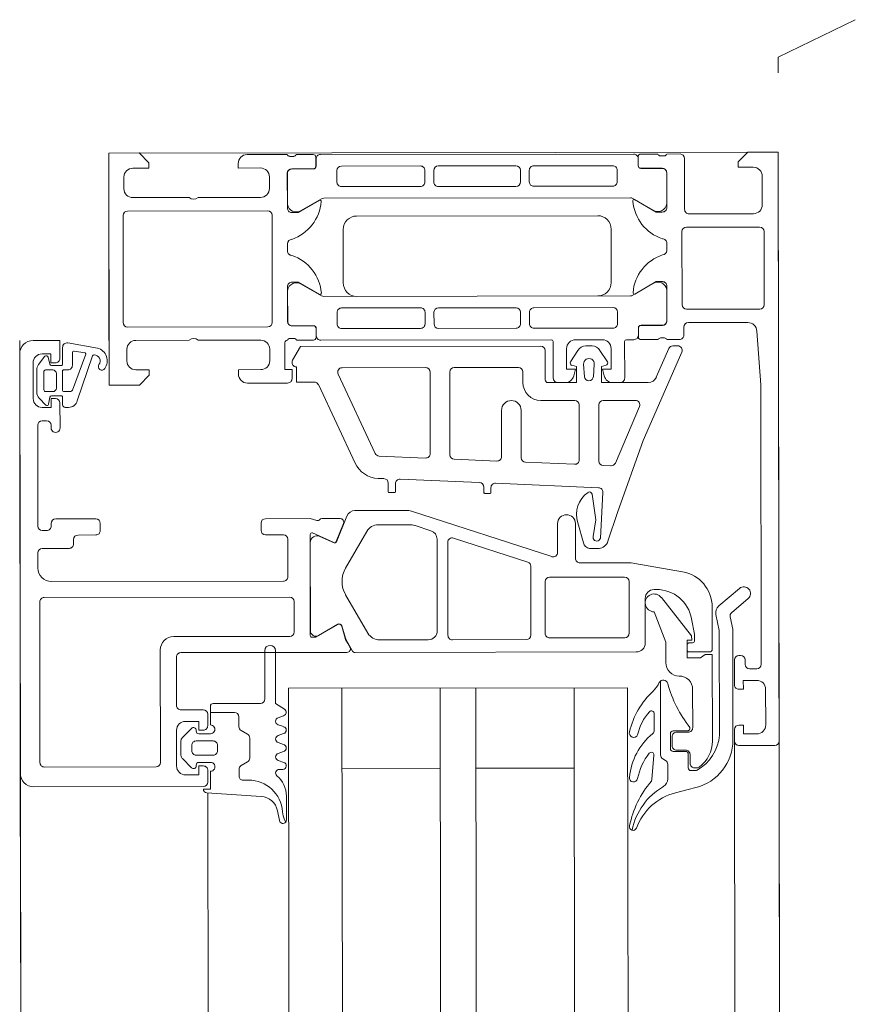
# Model space of a CAD drawing. Header units: millimetres. Extents: x -1662057 to -197461, y -941126 to 63888.
# Tile 150 of 209: x -1587568 to -1587474, y -316862 to -316751. Entities that reach past the tile are written whole.
import ezdxf

# ---------------------------------------------------------------- set-up
doc = ezdxf.new("R2010")
doc.units = ezdxf.units.MM
for name, color, linetype, lineweight in [('A-DETL-GENF', 92, 'CONTINUOUS', 5), ('A-GLAZ', 151, 'CONTINUOUS', 5), ('A-Wall', 252, 'CONTINUOUS', 0)]:
    doc.layers.add(name, color=color, linetype=linetype, lineweight=lineweight)

# ---------------------------------------------------------------- blocks, each defined once
blk = doc.blocks.new('Schueco_AWS-75-BS-SI__Family-01 - Logs - vitrīna 3 - pagrieziena daļa 1-3450264-Pirmā stāva plāns uz atzīmes 0_000 M1-150')
at = {"layer": 'A-DETL-GENF'}
for p, q in [((-2140, 102.5), (-2140, 27.5)), ((-2140, 102.5), (-2140, 27.5)), ((-2140, 102.5), (-2140, 27.5)), ((2140, 102.5), (-2140, 102.5)), ((-2140, 27.5), (-2119, 27.5)), ((-2119, 17.5), (2119, 17.5))]:
    blk.add_line(p, q, dxfattribs=at)
at = {"layer": 'A-GLAZ'}
for p, q in [((-2074, 102.5), (-2020, 102.5)), ((-2073.5, 98), (-2073.5, 102)), ((-2137.3, 100.7), (-2134.1, 100.7)), ((-2131.1, 100.9), (-2122.9, 100.9)), ((-2079.8, 101), (-2075.8, 101)), ((-2133.1, 99.7), (-2133.1, 92.5)), ((-2131.6, 92.2), (-2131.6, 100.4)), ((-2122.4, 100.4), (-2122.4, 92.2)), ((-2082.1, 100), (-2082.1, 99.2)), ((-2120.9, 92.4), (-2120.9, 99.07)), ((-2088.39, 97.2), (-2089.97, 99.05)), ((-2082.6, 98.7), (-2083.1, 98.7)), ((-2091.11, 98.08), (-2089.15, 95.77)), ((-2083.6, 98.2), (-2083.6, 98)), ((-2083.1, 97.5), (-2080.3, 97.5)), ((-2075.3, 97.5), (-2074, 97.5)), ((-2074, 97.5), (-2020, 97.5)), ((-2089.04, 95.02), (-2084.3, 95.02)), ((-2084, 94.72), (-2084, 92.42)), ((-2085, 92.42), (-2085, 92.82)), ((-2079.8, 92.82), (-2075.5, 92.82)), ((-2071, 93.02), (-2071, 93.25)), ((-2070.7, 93.15), (-2070.7, 92.62)), ((-2133.6, 92), (-2139.3, 92)), ((-2122.9, 91.7), (-2131.1, 91.7)), ((-2119.5, 91.9), (-2120.4, 91.9)), ((-2093.92, 86.38), (-2092.98, 91.71)), ((-2084.2, 92.22), (-2084.8, 92.22)), ((-2075.15, 90.62), (-2075.15, 92.18)), ((-2075, 92.32), (-2075, 91.02)), ((-2073, 91.02), (-2073, 92.02)), ((-2072.85, 92.02), (-2072.85, 90.62)), ((-2071, 92.32), (-2072.55, 92.32)), ((-2072.5, 92.52), (-2071.5, 92.52)), ((-2139.8, 91.5), (-2139.8, 90)), ((-2119, 90), (-2119, 91.4)), ((-2118.3, 90.66), (-2118.3, 91.21)), ((-2074.5, 90.52), (-2073.5, 90.52)), ((-2139.6, 89.73), (-2139.6, 89.27)), ((-2138.2, 87.1), (-2138.2, 89.5)), ((-2138.19, 87.1), (-2138.19, 89.5)), ((-2137.7, 90), (-2133.8, 90)), ((-2137.69, 90), (-2134.21, 90)), ((-2129.8, 90), (-2129, 90)), ((-2125, 90), (-2121.1, 90)), ((-2124.59, 90), (-2121.11, 90)), ((-2120.61, 89.5), (-2120.61, 87.1)), ((-2120.6, 89.5), (-2120.6, 87.1)), ((-2119.2, 89.27), (-2119.2, 89.73)), ((-2114.8, 88.8), (-2118, 90.2)), ((-2073.15, 90.32), (-2074.85, 90.32)), ((-2071.85, 89.77), (-2072.02, 89.47)), ((-2069.78, 90.02), (-2071.41, 90.02)), ((-2139.8, 89), (-2139.8, 87.1)), ((-2133.51, 88.47), (-2134.83, 86.19)), ((-2123.97, 86.19), (-2125.28, 88.47)), ((-2119, 87.1), (-2119, 89)), ((-2091, 88.78), (-2091, 88.52)), ((-2072.45, 89.22), (-2080.73, 89.22)), ((-2077.1, 88.52), (-2075.24, 88.52)), ((-2090, 87.52), (-2085, 87.52)), ((-2139.8, 51.22), (-2139.8, 86.3)), ((-2139.5, 86.8), (-2138.5, 86.8)), ((-2139.3, 86.8), (-2138.49, 86.8)), ((-2120.31, 86.8), (-2119.5, 86.8)), ((-2120.3, 86.8), (-2119.3, 86.8)), ((-2119, 86.3), (-2119, 85.46)), ((-2112.2, 82.86), (-2112.2, 86.45)), ((-2111.5, 86.91), (-2105.17, 84.2)), ((-2084, 86.52), (-2084, 55.01)), ((-2134.9, 85.94), (-2134.9, 51.58)), ((-2123.9, 51.58), (-2123.9, 85.94)), ((-2118.8, 85.26), (-2114.7, 85.26)), ((-2094, 80.22), (-2094, 85.51)), ((-2092.4, 76.82), (-2092.4, 85.22)), ((-2091.9, 85.72), (-2086.1, 85.72)), ((-2085.6, 85.22), (-2085.6, 76.82)), ((-2138.5, 83.96), (-2138.5, 75.11)), ((-2136.7, 84.46), (-2138, 84.46)), ((-2136.2, 75.11), (-2136.2, 83.96)), ((-2122.6, 83.96), (-2122.6, 75.11)), ((-2120.8, 84.46), (-2122.1, 84.46)), ((-2120.3, 75.11), (-2120.3, 83.96)), ((-2114.2, 84.76), (-2114.2, 83.93)), ((-2125.4, 83.76), (-2131.4, 83.76)), ((-2119, 82.76), (-2119, 79.76)), ((-2117.8, 82.49), (-2116.53, 83.34)), ((-2104.87, 83.71), (-2104.91, 82.84)), ((-2096.75, 82.51), (-2101.89, 82.8)), ((-2132.9, 82.26), (-2132.9, 55.26)), ((-2123.9, 55.26), (-2123.9, 82.26)), ((-2114.86, 81.76), (-2116.25, 81.86)), ((-2105.4, 82.36), (-2111.7, 82.36)), ((-2102.42, 82.32), (-2102.93, 70.78)), ((-2095.61, 82.36), (-2095.61, 81.3)), ((-2118.3, 80.9), (-2118.3, 81.62)), ((-2116.25, 80.66), (-2114.86, 80.76)), ((-2096.24, 80.62), (-2098.49, 79.98)), ((-2116.53, 79.18), (-2117.8, 80.03)), ((-2112.2, 79.66), (-2112.2, 75.86)), ((-2105.54, 80.16), (-2111.7, 80.16)), ((-2105.29, 74.14), (-2105.05, 79.64)), ((-2098.4, 79.72), (-2094.5, 79.72)), ((-2020, 79.54), (-2080, 79.54)), ((-2114.2, 78.59), (-2114.2, 77.76)), ((-2114.7, 77.26), (-2118.8, 77.26)), ((-2095.17, 77.72), (-2098.4, 77.72)), ((-2119, 77.06), (-2119, 51.22)), ((-2117.8, 76.36), (-2114.5, 76.36)), ((-2099.8, 61.35), (-2094.7, 77.07)), ((-2086.1, 76.32), (-2091.9, 76.32)), ((-2138, 74.61), (-2136.7, 74.61)), ((-2122.1, 74.61), (-2120.8, 74.61)), ((-2096.8, 66.07), (-2094.1, 74.37)), ((-2093.62, 74.72), (-2085.9, 74.72)), ((-2085.4, 74.22), (-2085.4, 65.92)), ((-2138.5, 73.11), (-2138.5, 64.41)), ((-2136.7, 73.61), (-2138, 73.61)), ((-2136.2, 64.41), (-2136.2, 73.11)), ((-2122.6, 73.11), (-2122.6, 64.41)), ((-2120.8, 73.61), (-2122.1, 73.61)), ((-2120.3, 64.41), (-2120.3, 73.11)), ((-2115.9, 73.36), (-2115.9, 66.16)), ((-2114.2, 73.86), (-2115.4, 73.86)), ((-2111.1, 73.66), (-2105.78, 73.66)), ((-2105.92, 71.46), (-2111.1, 71.46)), ((-2105.63, 66.14), (-2105.42, 70.94)), ((-2102.43, 70.26), (-2101.9, 70.26)), ((-2101.8, 70.16), (-2101.8, 69.56)), ((-2103.01, 68.98), (-2103.4, 60.08)), ((-2101.9, 69.46), (-2102.51, 69.46)), ((-2115.4, 65.66), (-2106.13, 65.66)), ((-2085.9, 65.42), (-2096.32, 65.42)), ((-2096.67, 64.22), (-2086.4, 64.22)), ((-2138, 63.91), (-2136.7, 63.91)), ((-2136.7, 62.91), (-2138, 62.91)), ((-2122.1, 63.91), (-2120.8, 63.91)), ((-2120.8, 62.91), (-2122.1, 62.91)), ((-2115.9, 62.96), (-2115.9, 53.61)), ((-2106.27, 63.46), (-2115.4, 63.46)), ((-2106, 57.74), (-2105.77, 62.94)), ((-2098.2, 61.75), (-2097.62, 63.53)), ((-2085.4, 63.22), (-2085.4, 57.76)), ((-2138.5, 62.41), (-2138.5, 53.56)), ((-2136.2, 53.56), (-2136.2, 62.41)), ((-2122.6, 62.41), (-2122.6, 53.56)), ((-2120.3, 53.56), (-2120.3, 62.41)), ((-2099.9, 55.03), (-2099.9, 60.73)), ((-2098.3, 57.64), (-2098.3, 61.13)), ((-2102, 58.76), (-2102.97, 58.76)), ((-2102.9, 59.56), (-2102, 59.56)), ((-2101.9, 59.46), (-2101.9, 58.86)), ((-2103.47, 58.28), (-2103.49, 57.63)), ((-2115.19, 53.16), (-2106.29, 57.3)), ((-2093.45, 53.97), (-2097.55, 56.34)), ((-2086.15, 56.46), (-2090.45, 53.97)), ((-2105.22, 55.04), (-2114.01, 50.95)), ((-2096.4, 52.94), (-2099.27, 54.1)), ((-2138, 53.06), (-2136.7, 53.06)), ((-2131.4, 53.76), (-2125.4, 53.76)), ((-2122.1, 53.06), (-2120.8, 53.06)), ((-2099, 51.31), (-2099, 53.38)), ((-2098.45, 53.75), (-2096.43, 52.93)), ((-2087.16, 53.09), (-2085.9, 50.92)), ((-2020, 53.54), (-2080, 53.54)), ((-2096.32, 52.67), (-2097.39, 50.28)), ((-2097.01, 51.08), (-2096.29, 52.68)), ((-2134.83, 51.33), (-2133.52, 49.05)), ((-2125.29, 49.05), (-2123.97, 51.33)), ((-2139.8, 48.5), (-2139.8, 50.4)), ((-2139.5, 50.7), (-2138.5, 50.7)), ((-2138.49, 50.72), (-2139.3, 50.72)), ((-2138.2, 50.4), (-2138.2, 48)), ((-2138.19, 48.02), (-2138.19, 50.42)), ((-2120.61, 50.42), (-2120.61, 48.02)), ((-2120.6, 48), (-2120.6, 50.4)), ((-2119.5, 50.72), (-2120.31, 50.72)), ((-2120.3, 50.7), (-2119.3, 50.7)), ((-2119, 50.4), (-2119, 48.5)), ((-2097.21, 50), (-2085.9, 50)), ((-2086.42, 50.02), (-2096.32, 50.02)), ((-2139.8, 43), (-2139.8, 47.5)), ((-2139.6, 47.77), (-2139.6, 48.23)), ((-2137.7, 47.5), (-2133.8, 47.5)), ((-2134.21, 47.52), (-2137.69, 47.52)), ((-2129.8, 47.5), (-2129, 47.5)), ((-2125, 47.5), (-2121.1, 47.5)), ((-2121.11, 47.52), (-2124.59, 47.52)), ((-2119.2, 48.23), (-2119.2, 47.77)), ((-2119, 47.5), (-2118.96, 47.35)), ((-2114.2, 47.5), (-2114.2, 43)), ((-2092.5, 47.5), (-2096.7, 47.5)), ((-2090.2, 20.2), (-2090.2, 47.7)), ((-2089.7, 48.2), (-2086.3, 48.2)), ((-2085.8, 47.7), (-2085.8, 34.7)), ((-2097.2, 47), (-2097.2, 45)), ((-2092, 21), (-2092, 47)), ((-2076.91, 47), (-2076.69, 46.4)), ((-2075.91, 46.4), (-2075.69, 47)), ((-2074.91, 47), (-2074.69, 46.4)), ((-2073.91, 46.4), (-2073.69, 47)), ((-2072.91, 47), (-2072.69, 46.4)), ((-2071.91, 46.4), (-2071.69, 47)), ((-2070.9, 46.9), (-2070.9, 46.5)), ((-2067.91, 47.3), (-2065.24, 47.3)), ((-2066.26, 46.29), (-2065.16, 46.51)), ((-2136, 45.5), (-2137.3, 45.5)), ((-2133.5, 29.6), (-2133.5, 45.3)), ((-2133, 45.8), (-2121, 45.8)), ((-2120.5, 45.3), (-2120.5, 29.6)), ((-2116.7, 45.5), (-2118, 45.5)), ((-2135, 37.5), (-2135, 44.5)), ((-2119, 44.5), (-2119, 37.5)), ((-2097.7, 44.5), (-2098.5, 44.5)), ((-2078.8, 44.9), (-2084.2, 44.9)), ((-2078.3, 39.1), (-2078.3, 44.4)), ((-2068.3, 38.4), (-2067.88, 44.47)), ((-2074.9, 38.8), (-2074.9, 37.5)), ((-2074.1, 39.1), (-2074.1, 37.2)), ((-2073, 39.6), (-2073.6, 39.6)), ((-2072.5, 37.2), (-2072.5, 39.1)), ((-2071.7, 37.5), (-2071.7, 38.8)), ((-2077.6, 35.5), (-2077.6, 38)), ((-2077.1, 38.5), (-2075.8, 38.5)), ((-2070.8, 38.5), (-2069.5, 38.5)), ((-2069, 38), (-2069, 19)), ((-2068.29, 38.5), (-2020, 38.5)), ((-2135, 30.2), (-2135, 36.5)), ((-2119, 36.5), (-2119, 30.5)), ((-2075.51, 36.69), (-2074.47, 35.65)), ((-2075.2, 37.2), (-2075.3, 37.2)), ((-2073.6, 36.7), (-2073, 36.7)), ((-2072.13, 35.65), (-2071.09, 36.69)), ((-2071.3, 37.2), (-2071.4, 37.2)), ((-2074.12, 35.5), (-2072.48, 35.5)), ((-2083.5, 35), (-2078.1, 35)), ((-2075.3, 35), (-2071.3, 35)), ((-2084.3, 33.2), (-2071.7, 33.2)), ((-2071.2, 32.7), (-2071.2, 20.2)), ((-2137.3, 29.2), (-2136, 29.2)), ((-2121, 29.1), (-2133, 29.1)), ((-2118, 29.5), (-2116.7, 29.5)), ((-2098.5, 26.5), (-2097.7, 26.5)), ((-2118.73, 22.89), (-2118.14, 26.21)), ((-2117.29, 25.66), (-2112.24, 23.94)), ((-2099, 21.5), (-2099, 26)), ((-2097.2, 26), (-2097.2, 24)), ((-2117.6, 24.82), (-2117.82, 23.61)), ((-2113.45, 23.4), (-2117.46, 24.89)), ((-2117.62, 23.4), (-2116.2, 23.4)), ((-2113.3, 22.4), (-2113.3, 23.21)), ((-2096.7, 23.5), (-2096.2, 23.5)), ((-2116.35, 22.3), (-2118.23, 22.3)), ((-2116.2, 21.05), (-2116.2, 22.15)), ((-2115.7, 22.9), (-2115.7, 22.4)), ((-2115.6, 22.3), (-2113.4, 22.3)), ((-2112.8, 22.15), (-2112.8, 21.05)), ((-2111.8, 22.3), (-2112.65, 22.3)), ((-2111.5, 22.97), (-2111.5, 22.6)), ((-2095.7, 23), (-2095.7, 20)), ((-2115.7, 21.2), (-2115.7, 20.4)), ((-2113.67, 21.6), (-2115.3, 21.6)), ((-2113.27, 20.4), (-2113.27, 21.2)), ((-2112, 22), (-2109.2, 22)), ((-2109.2, 21), (-2109.5, 21)), ((-2098.2, 21), (-2098.5, 21)), ((-2116.31, 19.61), (-2117.23, 20.32)), ((-2117.15, 20.67), (-2116.35, 20.86)), ((-2115.5, 20.2), (-2113.47, 20.2)), ((-2112.65, 20.86), (-2111.85, 20.73)), ((-2111.76, 20.4), (-2112.53, 19.67)), ((-2110, 20.5), (-2110, 20)), ((-2097.7, 20), (-2097.7, 20.5)), ((-2116.5, 19), (-2112.5, 19)), ((-2113.22, 19.4), (-2115.7, 19.4)), ((-2109.5, 19.5), (-2098.2, 19.5)), ((-2095.2, 19.5), (-2093.5, 19.5)), ((-2071.7, 19.7), (-2089.7, 19.7)), ((-2070.5, 17.5), (-2117.5, 17.5)), ((-2070.5, 17.5), (-2020, 17.5))]:
    blk.add_line(p, q, dxfattribs=at)
at = {"layer": 'A-GLAZ', "flags": 128}
for points in [[(-2074, 102.5), (-2140, 102.5), (-2140, 99.1), (-2138.9, 98), (-2138.3, 98), (-2138.3, 99.7)], [(-2119.94, 100.07), (-2113.9, 100.5), (-2082.6, 100.5)], [(-2079.8, 98), (-2079.8, 98.5), (-2080.8, 98.5), (-2080.8, 100)], [(-2074.8, 100), (-2074.8, 98.5), (-2075.8, 98.5), (-2075.8, 98)], [(-2074.13, 97.32), (-2086.54, 97.32), (-2087.91, 97.03)], [(-2074, 95.02), (-2083.7, 95.02), (-2083.7, 94.22), (-2083.35, 93.72), (-2083.35, 92.22), (-2085.3, 92.22), (-2085.3, 92.72), (-2085.8, 92.72), (-2090.09, 89.33)], [(-2088.18, 95.44), (-2086.39, 95.82), (-2074.68, 95.82)], [(-2085.2, 93.02), (-2086, 93.02), (-2087.69, 92.72)], [(-2068.22, 90.88), (-2068.58, 92.29), (-2068.79, 93.15)], [(-2117.6, 91.67), (-2107.7, 87.33), (-2099.65, 84.45), (-2096.41, 83.35)], [(-2133.3, 89.5), (-2133.3, 88.8), (-2134.69, 86.4)], [(-2124.11, 86.4), (-2125.5, 88.8), (-2125.5, 89.5)], [(-2088.5, 88.52), (-2085.1, 89.82), (-2082.8, 89.82)], [(-2072.44, 88.48), (-2069.72, 88.24), (-2069.53, 88.19)], [(-2116.14, 83.17), (-2116, 82.66), (-2114.2, 82.66), (-2114.2, 87.89)], [(-2020, 47.54), (-2080, 47.54), (-2080, 85.54), (-2020, 85.54)], [(-2114.94, 82.96), (-2115.7, 82.76), (-2115.7, 83.76), (-2118, 83.76)], [(-2101.68, 81.6), (-2098.83, 82), (-2096.95, 81.7), (-2096.72, 81.7)], [(-2118, 78.76), (-2115.7, 78.76), (-2115.7, 79.76), (-2114.94, 79.56)], [(-2114.2, 76.66), (-2114.2, 79.86), (-2116, 79.86), (-2116.14, 79.34)], [(-2071, 79.54), (-2071, 68.54), (-2080, 68.54), (-2020, 68.54)], [(-2116.75, 48.07), (-2118.3, 48.96), (-2118.3, 75.86)], [(-2071, 53.54), (-2071, 64.54), (-2080, 64.54), (-2020, 64.54)], [(-2084.15, 54.73), (-2085.47, 53.97), (-2086.98, 53.53)], [(-2086.96, 53.52), (-2085.46, 53.95), (-2084.6, 54.45)], [(-2084, 54.1), (-2084, 49.99), (-2084, 35.5)], [(-2085.7, 50.19), (-2085.7, 50.62), (-2087.13, 53.08)], [(-2133.3, 48), (-2133.3, 48.7), (-2134.69, 51.1)], [(-2124.11, 51.1), (-2125.5, 48.7), (-2125.5, 48)], [(-2099, 45), (-2099, 50), (-2098.78, 50.76)], [(-2114.3, 50.49), (-2114.3, 48.5), (-2116, 48.5)], [(-2118.7, 47.2), (-2115.7, 47.2), (-2115.7, 48), (-2114.7, 48)], [(-2084.2, 46.1), (-2078.3, 46.1), (-2077.65, 47.1)], [(-2138.3, 44.5), (-2138.3, 42), (-2138.8, 42)], [(-2115.2, 42), (-2115.7, 42), (-2115.7, 44.5)], [(-2078, 38.8), (-2077.3, 38.8), (-2077.3, 41.5), (-2077.3, 38.8), (-2075.9, 38.8)], [(-2070.7, 38.8), (-2068.7, 38.8), (-2068.7, 38)], [(-2075.3, 38), (-2075.3, 37.5), (-2076.3, 37.5), (-2076.3, 36)], [(-2070.3, 36), (-2070.3, 37.5), (-2071.3, 37.5), (-2071.3, 38)], [(-2115.7, 30.5), (-2115.7, 32), (-2115.1, 32), (-2114, 30.9), (-2114, 27.5), (-2140, 27.5), (-2140, 30.9), (-2138.9, 32), (-2138.3, 32), (-2138.3, 30.2)], [(-2119, 19), (-2119, 22), (-2117, 22)], [(-2116.5, 21.5), (-2116.5, 21), (-2117.5, 21), (-2117.5, 20)], [(-2111.5, 20), (-2111.5, 21), (-2112.5, 21), (-2112.5, 21.5)]]:
    blk.add_lwpolyline(points, dxfattribs=at)
for points in [[(-2065.26, 47.08), (-2064.99, 47.22)], [(-2074.42, 43.2), (-2072.18, 43.2)], [(-2069.7, 42.44), (-2069.7, 43.06)], [(-2076.8, 42), (-2075.69, 42)], [(-2075.26, 42.25), (-2074.85, 42.95)], [(-2071.75, 42.95), (-2071.34, 42.25)], [(-2070.91, 42), (-2070.14, 42)]]:
    blk.add_lwpolyline(points, close=True, dxfattribs=at)
at = {"layer": 'A-GLAZ'}
for centre, radius, start, end in [((-2074, 102), 0.5, 0.0077, 89.9923), ((-2137.3, 99.7), 1, 89.9982, 180.0018), ((-2134.1, 99.7), 1, 0.0011, 89.9989), ((-2131.1, 100.4), 0.5, 90, 180), ((-2122.9, 100.4), 0.5, 0, 90), ((-2082.6, 100), 0.5, 0.0019, 89.9981), ((-2079.8, 100), 1, 90.0044, 179.9956), ((-2075.8, 100), 1, 359.9979, 90.0021), ((-2119.9, 99.07), 1, 92.204, 180), ((-2090.54, 98.57), 0.75, 40.2837, 220.2837), ((-2083.1, 98.2), 0.5, 90, 180), ((-2082.6, 99.2), 0.5, 270.004, 359.996), ((-2088.01, 97.52), 0.5, 220.2837, 281.9152), ((-2083.1, 98), 0.5, 180, 270), ((-2080.3, 98), 0.5, 269.9934, 0.0066), ((-2075.3, 98), 0.5, 180.0042, 269.9958), ((-2074.13, 91.82), 5.5, 14, 90), ((-2074, 98), 0.5, 270.0077, 359.9923), ((-2089.04, 91.02), 4, 90, 170), ((-2088.39, 96.42), 1, 220.2837, 281.9152), ((-2084.3, 94.72), 0.3, 360, 90), ((-2075.11, 90.8), 5.04, 29.7918, 85.0355), ((-2074, 91.42), 3.6, 36.2493, 90), ((-2087, 88.78), 4, 100, 180), ((-2085.2, 92.82), 0.2, 0, 90), ((-2079.8, 91.32), 1.5, 89.9703, 180.0297), ((-2075.5, 92.32), 0.5, 359.9702, 90.0298), ((-2071.5, 93.02), 0.5, 269.9709, 0.0289), ((-2071.5, 93.25), 0.5, 0, 36.2493), ((-2071, 93.15), 0.3, 0.0004, 29.7918), ((-2139.3, 91.5), 0.5, 90.0004, 179.9997), ((-2133.6, 92.5), 0.5, 269.9996, 0.0004), ((-2131.1, 92.2), 0.5, 180, 270), ((-2122.9, 92.2), 0.5, 270, 360), ((-2120.4, 92.4), 0.5, 180, 270), ((-2119.5, 91.4), 0.5, 360, 90), ((-2117.8, 91.21), 0.5, 66.638, 179.9335), ((-2084.8, 92.42), 0.2, 180, 270), ((-2084.2, 92.42), 0.2, 270, 0), ((-2084.16, 103.53), 14, 285.3017, 308.0756), ((-2075.45, 92.22), 0.303, 353.7735, 103.4835), ((-2072.5, 92.02), 0.5, 89.9702, 180.0298), ((-2072.55, 92.02), 0.3, 90.0015, 179.9956), ((-2071, 92.62), 0.3, 270, 0.0004), ((-2117.8, 90.66), 0.5, 179.9335, 246.0791), ((-2082.8, 91.32), 1.5, 269.9705, 0.0295), ((-2074.85, 90.62), 0.3, 180.0044, 269.9985), ((-2074.5, 91.02), 0.5, 179.9704, 270.0296), ((-2073.5, 91.02), 0.5, 269.9704, 0.0296), ((-2073.15, 90.62), 0.3, 270.0004, 359.9996), ((-2062.04, 92.47), 6.38, 194.4525, 249.4982), ((-2139.88, 89.73), 0.279, 358.8526, 73.5472), ((-2137.7, 89.5), 0.5, 89.8886, 179.9969), ((-2137.69, 89.5), 0.5, 89.9976, 179.9982), ((-2134.92, 91.07), 4.88, 274.5992, 341.2378), ((-2134.36, 89.01), 1, 327.2709, 81.8163), ((-2133.8, 89.5), 0.5, 359.9994, 90.0015), ((-2129.8, 89.5), 0.5, 89.9989, 180.0011), ((-2129, 89.5), 0.5, 0, 90), ((-2123.88, 91.07), 4.88, 198.732, 265.431), ((-2125, 89.5), 0.5, 89.9985, 180.0006), ((-2124.44, 89.01), 1, 98.1795, 212.7249), ((-2121.11, 89.5), 0.5, 359.9976, 89.9982), ((-2121.1, 89.5), 0.5, 0.0031, 89.9969), ((-2118.88, 89.7), 0.319, 111.7624, 175.818), ((-2080.35, 89.54), 0.5, 102.9176, 245.2451), ((-2072.45, 89.72), 0.5, 270, 330), ((-2071.41, 89.52), 0.5, 90, 150), ((-2069.78, 89.02), 1, 30.0504, 90), ((-2062.6, 93.18), 7.3, 210.0504, 258.7144), ((-2139.88, 89.27), 0.279, 286.435, 1.1534), ((-2118.88, 89.3), 0.319, 184.1759, 248.2357), ((-2115.2, 87.89), 1, 0, 66.3684), ((-2090, 88.52), 1, 180, 270), ((-2089.5, 88.52), 1, 126, 360), ((-2081.82, 86.36), 3, 42.7933, 65.2451), ((-2072.97, 94.55), 9.05, 222.7933, 256.6566), ((-2077.1, 88.22), 0.3, 90, 227.3578), ((-2075.24, 88.02), 0.5, 39.4075, 90), ((-2069.25, 92.94), 7.25, 219.4075, 264.3784), ((-2072.46, 88.18), 0.3, 84.9976, 230.969), ((-2085, 86.52), 1, 360, 90), ((-2073.53, 92.09), 5.57, 227.3578, 257.8089), ((-2068.67, 92.86), 6.32, 230.969, 259.52), ((-2062.29, 96.64), 11.13, 229.413, 258.4424), ((-2139.5, 87.1), 0.3, 180, 270), ((-2139.3, 86.3), 0.5, 89.9976, 179.9982), ((-2138.5, 87.1), 0.3, 270, 360), ((-2138.49, 87.1), 0.3, 269.9979, 359.9979), ((-2134.4, 85.94), 0.5, 149.9979, 179.9979), ((-2134.56, 86.34), 0.137, 155.5883, 284.2772), ((-2124.24, 86.34), 0.137, 255.077, 25.0575), ((-2124.4, 85.94), 0.5, 359.998, 29.9979), ((-2120.31, 87.1), 0.3, 179.9979, 269.9979), ((-2120.3, 87.1), 0.3, 180, 270), ((-2119.5, 86.3), 0.5, 359.9976, 89.9982), ((-2119.3, 87.1), 0.3, 270, 360), ((-2111.7, 86.45), 0.5, 66.7819, 180), ((-2089, 85.51), 5, 170, 180), ((-2074.92, 86.21), 0.49, 252.986, 64.8828), ((-2069.9, 86.18), 0.465, 262.4718, 80.292), ((-2064.41, 86.12), 0.4, 254.9987, 69.4982), ((-2118.8, 85.46), 0.2, 180, 270), ((-2114.7, 84.76), 0.5, 360, 90), ((-2091.9, 85.22), 0.5, 90, 180), ((-2086.1, 85.22), 0.5, 0, 90), ((-2138, 83.96), 0.5, 89.9981, 180), ((-2136.7, 83.96), 0.5, 359.9996, 90.0004), ((-2122.1, 83.96), 0.5, 90, 180), ((-2120.8, 83.96), 0.5, 360, 90), ((-2115.2, 83.93), 1, 285, 360), ((-2105.37, 83.74), 0.5, 357.5, 66.7819), ((-2131.4, 82.26), 1.5, 90, 180), ((-2125.4, 82.26), 1.5, 360, 90), ((-2118, 82.75), 1, 90.0975, 179.7659), ((-2116.41, 83.06), 0.3, 22.4937, 112.5037), ((-2111.7, 82.86), 0.5, 180, 270), ((-2105.4, 82.86), 0.5, 270, 357.5), ((-2101.92, 82.3), 0.5, 86.7828, 177.5), ((-2096.79, 82.23), 1.19, 6.2497, 71.3444), ((-2117.3, 81.62), 1, 119.9908, 180.0076), ((-2116.3, 81.26), 0.6, 85.9039, 274.0961), ((-2114.9, 81.26), 0.5, 274.0961, 85.9039), ((-2096.87, 82.1), 0.426, 290.759, 74.2751), ((-2117.3, 80.9), 1, 180.0119, 240.0087), ((-2101.64, 81.3), 0.3, 97.9997, 214.5977), ((-2099.42, 82.84), 3, 214.5977, 288.0084), ((-2096.4, 81.39), 0.792, 281.7277, 353.2017), ((-2118, 79.76), 1, 180.2299, 269.9025), ((-2115.2, 78.59), 1, 360, 75), ((-2111.7, 79.66), 0.5, 90, 180), ((-2105.54, 79.66), 0.5, 357.5, 90), ((-2098.4, 78.72), 1, 90, 270), ((-2094.5, 80.22), 0.5, 270, 0), ((-2116.41, 79.46), 0.3, 247.4975, 337.5013), ((-2118.8, 77.05), 0.204, 90.4851, 178.8441), ((-2114.7, 77.76), 0.5, 270, 0), ((-2095.17, 77.22), 0.5, 342, 90), ((-2117.8, 75.86), 0.5, 90, 180), ((-2114.5, 76.66), 0.3, 270, 360), ((-2091.9, 76.82), 0.5, 180, 270), ((-2086.1, 76.82), 0.5, 270, 0), ((-2138, 75.11), 0.5, 180, 270.0019), ((-2136.7, 75.11), 0.5, 269.9996, 0.0004), ((-2122.1, 75.11), 0.5, 179.9996, 270.0004), ((-2120.8, 75.11), 0.5, 269.9981, 360), ((-2114.2, 75.86), 2, 270, 360), ((-2105.78, 74.16), 0.5, 270, 357.5), ((-2093.62, 74.22), 0.5, 90, 162), ((-2085.9, 74.22), 0.5, 0, 90), ((-2138, 73.11), 0.5, 90, 180), ((-2136.7, 73.11), 0.5, 0, 90), ((-2122.1, 73.11), 0.5, 90, 180), ((-2120.8, 73.11), 0.5, 360, 90), ((-2115.4, 73.36), 0.5, 90, 180), ((-2111.1, 72.56), 1.1, 90, 270), ((-2105.92, 70.96), 0.5, 357.5, 90), ((-2102.43, 70.76), 0.5, 177.4663, 270), ((-2101.9, 70.16), 0.1, 0, 90), ((-2101.9, 69.56), 0.1, 270, 0), ((-2102.51, 68.96), 0.5, 90, 177.4663), ((-2115.4, 66.16), 0.5, 180, 270), ((-2106.13, 66.16), 0.5, 270, 357.5), ((-2096.32, 65.92), 0.5, 162, 270), ((-2085.9, 65.92), 0.5, 270, 0), ((-2138, 64.41), 0.5, 180, 270), ((-2136.7, 64.41), 0.5, 270, 0), ((-2122.1, 64.41), 0.5, 180, 270), ((-2120.8, 64.41), 0.5, 270, 360), ((-2096.67, 63.22), 1, 90, 162), ((-2086.4, 63.22), 1, 0, 90), ((-2138, 62.41), 0.5, 89.9981, 180), ((-2136.7, 62.41), 0.5, 359.9996, 90.0004), ((-2122.1, 62.41), 0.5, 89.9996, 180.0004), ((-2120.8, 62.41), 0.5, 0, 90.0019), ((-2115.4, 62.96), 0.5, 90, 180), ((-2106.27, 62.96), 0.5, 357.5, 90), ((-2097.9, 60.73), 2, 162, 180.0019), ((-2096.3, 61.13), 2, 162, 180), ((-2102.9, 60.06), 0.5, 177.5, 270), ((-2102.97, 58.26), 0.5, 90, 177.5), ((-2102, 59.46), 0.1, 0, 90), ((-2102, 58.86), 0.1, 270, 360), ((-2106.5, 57.76), 0.5, 295, 357.5), ((-2106.49, 57.76), 3, 295, 357.5), ((-2096.8, 57.64), 1.5, 180, 240), ((-2086.9, 57.76), 1.5, 300, 0), ((-2131.4, 55.26), 1.5, 180, 270), ((-2125.4, 55.26), 1.5, 270, 0), ((-2098.9, 55.03), 1, 180.0019, 248.0262), ((-2084.4, 54.1), 0.4, 0, 120), ((-2084.3, 54.99), 0.3, 300, 3.8138), ((-2138, 53.56), 0.5, 180, 270), ((-2136.7, 53.56), 0.5, 270, 0), ((-2122.1, 53.56), 0.5, 179.9996, 270.0004), ((-2120.8, 53.56), 0.5, 269.9981, 360), ((-2115.4, 53.61), 0.5, 180, 295), ((-2098.6, 53.38), 0.4, 68.0262, 180), ((-2091.95, 56.57), 3, 240, 300), ((-2086.9, 53.24), 0.3, 106, 210.143), ((-2086.87, 53.23), 0.3, 106, 210.1792), ((-2096.5, 52.75), 0.2, 335.859, 68.0262), ((-2096.47, 52.76), 0.2, 335.859, 68.0262), ((-2139.3, 51.22), 0.5, 179.9976, 269.9982), ((-2134.4, 51.58), 0.5, 179.998, 209.9979), ((-2134.56, 51.16), 0.137, 75.0734, 205.0612), ((-2134.92, 46.43), 4.88, 18.7322, 85.4308), ((-2123.88, 46.43), 4.88, 94.5992, 161.2378), ((-2124.24, 51.16), 0.137, 335.5932, 104.2723), ((-2124.4, 51.58), 0.5, 329.9979, 359.9979), ((-2119.5, 51.22), 0.5, 269.9976, 359.9982), ((-2113.8, 50.49), 0.5, 115, 180), ((-2098.7, 51.31), 0.3, 180, 232.0952), ((-2099.07, 50.84), 0.3, 344, 52.0952), ((-2096.32, 50.77), 0.75, 155.859, 270), ((-2086.42, 50.62), 0.6, 270, 30.143), ((-2139.5, 50.4), 0.3, 90, 180), ((-2138.5, 50.4), 0.3, 0, 90), ((-2138.49, 50.42), 0.3, 359.9979, 89.9979), ((-2120.31, 50.42), 0.3, 89.9979, 179.9979), ((-2120.3, 50.4), 0.3, 90, 180), ((-2119.3, 50.4), 0.3, 0, 90), ((-2097.21, 50.2), 0.2, 155.859, 270.82), ((-2085.89, 50.19), 0.192, 267.4778, 1.0444), ((-2134.36, 48.51), 1, 278.1795, 32.7249), ((-2124.44, 48.51), 1, 147.2709, 261.8163), ((-2139.88, 48.23), 0.279, 358.8466, 73.565), ((-2139.88, 47.77), 0.278, 286.3442, 1.1823), ((-2137.7, 48), 0.5, 180.0031, 269.9969), ((-2137.69, 48.02), 0.5, 179.9976, 269.9982), ((-2133.8, 48), 0.5, 269.9985, 0.0006), ((-2129.8, 48), 0.5, 180, 270), ((-2129, 48), 0.5, 269.9996, 0.0004), ((-2125, 48), 0.5, 179.9994, 270.0015), ((-2121.11, 48.02), 0.5, 269.9976, 359.9982), ((-2121.1, 48), 0.5, 270.0031, 359.9969), ((-2118.88, 48.2), 0.319, 111.7768, 175.8116), ((-2118.88, 47.8), 0.319, 184.1823, 248.2355), ((-2116.5, 48.5), 0.5, 240, 0), ((-2114.7, 47.5), 0.5, 359.9974, 90.0035), ((-2096.7, 47), 0.5, 90.0006, 179.9994), ((-2092.5, 47), 0.5, 359.9976, 90.0024), ((-2089.7, 47.7), 0.5, 90, 180), ((-2086.3, 47.7), 0.5, 0, 90), ((-2118.7, 47.5), 0.299, 209.9581, 270.1221), ((-2077.3, 46.9), 0.4, 14.9995, 150.0003), ((-2076.3, 46.5), 0.4, 195.0002, 344.9998), ((-2075.3, 46.9), 0.4, 14.9996, 165.0004), ((-2074.3, 46.5), 0.4, 195.0002, 344.9998), ((-2073.3, 46.9), 0.4, 14.9996, 165.0004), ((-2072.3, 46.5), 0.4, 195.0002, 344.9998), ((-2071.3, 46.9), 0.4, 359.9998, 165.0003), ((-2070.5, 46.5), 0.4, 180, 319.6792), ((-2067.91, 44.3), 3, 89.9987, 139.6802), ((-2065.88, 43.06), 3.82, 94.1518, 180), ((-2065.88, 43.06), 3.82, 94.1518, 180), ((-2066.49, 50.28), 3.43, 275.6011, 291.0537), ((-2066.49, 50.28), 3.43, 275.6011, 291.0537), ((-2065.24, 46.9), 0.4, 52.0139, 90.0809), ((-2065.24, 46.9), 0.4, 281.0106, 52.0139), ((-2137.3, 44.5), 1, 90.0012, 179.9989), ((-2136, 44.5), 1, 359.9982, 90.0018), ((-2133, 45.3), 0.5, 90.0003, 179.9997), ((-2121, 45.3), 0.5, 0.0003, 89.9997), ((-2118, 44.5), 1, 90.0034, 179.9966), ((-2116.7, 44.5), 1, 0.005, 89.995), ((-2084.2, 45.5), 0.6, 90, 270), ((-2065.88, 44.33), 2, 101.0025, 176), ((-2098.5, 45), 0.5, 180.0061, 269.9939), ((-2097.7, 45), 0.5, 270.0025, 359.9975), ((-2078.8, 44.4), 0.5, 0.0004, 89.9997), ((-2074.42, 42.7), 0.5, 90, 150), ((-2074.42, 42.7), 0.5, 90, 150), ((-2072.18, 42.7), 0.5, 30, 90), ((-2072.18, 42.7), 0.5, 30, 90), ((-2138.8, 43), 1, 180.002, 269.998), ((-2115.2, 43), 1, 270.005, 359.995), ((-2076.8, 41.5), 0.5, 90, 180), ((-2076.8, 41.5), 0.5, 90, 180), ((-2075.69, 42.5), 0.5, 270, 330), ((-2075.69, 42.5), 0.5, 270, 330), ((-2070.91, 42.5), 0.5, 210, 270), ((-2070.91, 42.5), 0.5, 210, 270), ((-2070.14, 42.44), 0.437, 270, 0), ((-2070.14, 42.44), 0.437, 270, 0), ((-2078, 39.1), 0.3, 180.0004, 270), ((-2075.4, 38.8), 0.5, 359.9994, 179.9994), ((-2073.6, 39.1), 0.5, 89.9989, 180.0011), ((-2073, 39.1), 0.5, 359.9989, 90.0011), ((-2071.2, 38.8), 0.5, 360, 180), ((-2077.1, 38), 0.5, 90, 180), ((-2075.8, 38), 0.5, 359.9976, 90.0024), ((-2070.8, 38), 0.5, 89.9971, 180.0029), ((-2069.5, 38), 0.5, 0.0006, 89.9994), ((-2068.7, 38.4), 0.4, 270.0001, 359.9994), ((-2135.53, 37), 0.725, 316.3959, 43.6041), ((-2118.48, 37), 0.725, 136.3884, 223.6116), ((-2075.3, 36.9), 0.3, 89.9999, 225.0019), ((-2075.2, 37.5), 0.3, 270, 360), ((-2073.6, 37.2), 0.5, 179.9979, 270.0021), ((-2073, 37.2), 0.5, 269.9979, 0.0021), ((-2071.4, 37.5), 0.3, 180, 270), ((-2071.3, 36.9), 0.3, 315.0034, 89.9945), ((-2083.5, 35.5), 0.5, 179.9797, 270), ((-2078.1, 35.5), 0.5, 270, 0), ((-2075.3, 36), 1, 180.0018, 269.9982), ((-2074.12, 36), 0.5, 224.9723, 270), ((-2072.48, 36), 0.5, 270, 315.0202), ((-2071.3, 36), 1, 270.004, 359.996), ((-2084.3, 34.7), 1.5, 180, 270), ((-2071.7, 32.7), 0.5, 0.0025, 89.9975), ((-2137.3, 30.2), 1, 180.0032, 269.9967), ((-2136, 30.2), 1, 270.0003, 359.9997), ((-2118, 30.5), 1, 180.0027, 269.9969), ((-2116.7, 30.5), 1, 270.005, 359.9946), ((-2133, 29.6), 0.5, 180.0003, 269.9997), ((-2121, 29.6), 0.5, 270.0003, 359.9997), ((-2116.7, 25.8), 1.5, 54.9124, 164.2931), ((-2116.7, 25.82), 0.686, 53.8588, 179.5157), ((-2116.07, 26.7), 0.4, 234.912, 54.912), ((-2098.5, 26), 0.5, 90.0006, 179.9994), ((-2097.7, 26), 0.5, 359.9971, 90.0029), ((-2117.24, 25.8), 0.15, 172.504, 250.9838), ((-2117.5, 24.8), 0.1, 69.6878, 169.6777), ((-2117.62, 23.6), 0.2, 178.1351, 270.001), ((-2116.2, 22.9), 0.498, 359.8074, 90.2548), ((-2113.5, 23.21), 0.2, 0.0024, 74.3114), ((-2112.5, 22.97), 1, 359.9995, 75.041), ((-2096.7, 24), 0.5, 180.0078, 269.9922), ((-2096.2, 23), 0.5, 359.9928, 90.0072), ((-2118.23, 22.8), 0.5, 170.0664, 270.0002), ((-2116.35, 22.15), 0.15, 359.9961, 90.0039), ((-2115.6, 22.4), 0.1, 179.9919, 270.0087), ((-2113.4, 22.4), 0.1, 270.0015, 359.9985), ((-2112.65, 22.15), 0.15, 89.9951, 180.0049), ((-2111.8, 22.6), 0.3, 270.0032, 359.996), ((-2117, 21.5), 0.5, 359.9971, 90.0029), ((-2116.4, 21.05), 0.2, 285.0029, 359.9972), ((-2115.3, 21.2), 0.4, 89.9996, 180.001), ((-2113.67, 21.2), 0.4, 0.0013, 89.998), ((-2112.6, 21.05), 0.2, 180.0026, 254.9977), ((-2112, 21.5), 0.5, 90.0006, 179.9994), ((-2109.5, 20.5), 0.5, 90.0012, 179.9988), ((-2109.2, 21.5), 0.5, 270, 90), ((-2098.5, 21.5), 0.5, 180.0072, 269.9928), ((-2098.2, 20.5), 0.5, 359.9928, 90.0072), ((-2093.5, 21), 1.5, 269.9988, 0.0012), ((-2116.5, 20), 1, 180.0037, 269.9963), ((-2117.1, 20.48), 0.2, 105.0015, 229.9977), ((-2115.5, 20.4), 0.2, 179.9998, 270.0002), ((-2113.47, 20.4), 0.2, 269.9987, 0.0005), ((-2112.5, 20), 1, 270.0017, 359.9983), ((-2111.9, 20.54), 0.2, 314.9925, 75.0102), ((-2109.5, 20), 0.5, 180.0078, 269.9922), ((-2098.2, 20), 0.5, 270.0025, 359.9975), ((-2095.2, 20), 0.5, 180.0063, 269.9937), ((-2089.7, 20.2), 0.5, 179.9971, 270.0029), ((-2071.7, 20.2), 0.5, 269.9971, 0.0029), ((-2117.5, 19), 1.5, 180.0023, 269.9977), ((-2115.7, 20.4), 1, 232.1722, 270), ((-2113.22, 20.4), 1, 270, 313.1186), ((-2070.5, 19), 1.5, 269.9989, 0.0011)]:
    blk.add_arc(centre, radius, start, end, dxfattribs=at)

msp = doc.modelspace()

# ---------------------------------------------------------------- linework, layer by layer
at = {"layer": 'A-Wall', "color": 251, "lineweight": 5, "true_color": 0x636466}
for p, q in [((-1587474.49451, -316751.18151), (-1587483.13767, -316755.39591)), ((-1587483.13767, -316755.39591), (-1587483.13517, -316757.12877))]:
    msp.add_line(p, q, dxfattribs=at)

# ---------------------------------------------------------------- block references
at = {"layer": 'A-GLAZ', "color": 251, "true_color": 0x636466, "rotation": 270.0827845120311}
msp.add_blockref('Schueco_AWS-75-BS-SI__Family-01 - Logs - vitrīna 3 - pagrieziena daļa 1-3450264-Pirmā stāva plāns uz atzīmes 0_000 M1-150', (-1587582.53021, -318906.16224), dxfattribs=at)

doc.saveas('drawing.dxf')
